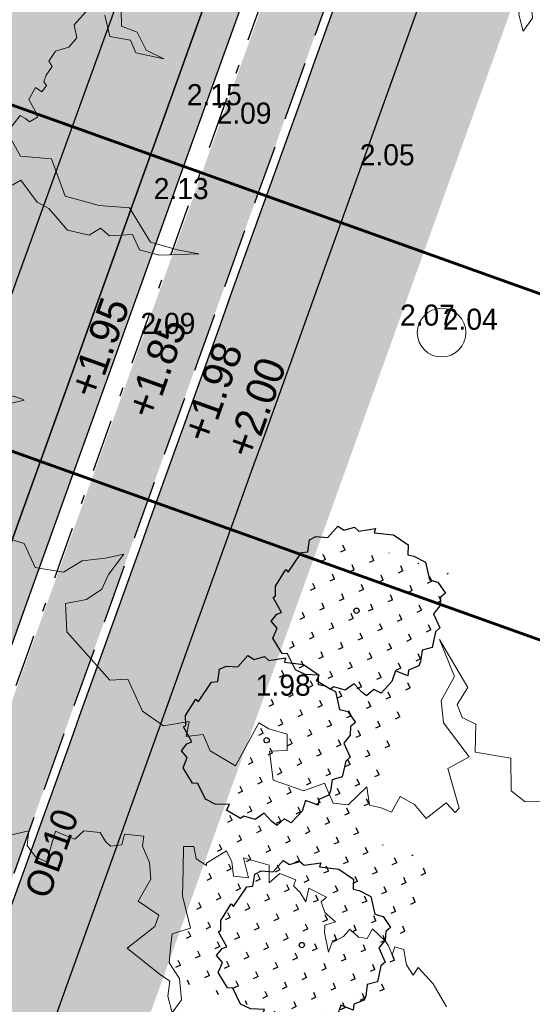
# Model space of a CAD drawing. Header units: metres. Extents: x 134157 to 138734, y 451157 to 455772.
# Tile 183 of 256: x 136419.52 to 136425.35, y 453392.43 to 453403.63. Entities that reach past the tile are written whole.
import ezdxf

# ---------------------------------------------------------------- set-up
doc = ezdxf.new("R2010")
doc.units = ezdxf.units.M
doc.linetypes.add('DASHDOT__G2', pattern=[1.2, 0.6, -0.3, 0, -0.3])
doc.linetypes.add('HIDDEN__G5', pattern=[1.125, 0.75, -0.375])
doc.layers.add('-DR-alg-bladkaders viewports', color=7, linetype='Continuous', lineweight=60)
doc.layers.add('-DR-bs-boom', color=253, linetype='Continuous', lineweight=13)
doc.layers.add('-DR-alg-hulplijnen kantverharding asflast nieuwe fietsstraat', color=7, linetype='Continuous', true_color=0xff9429, plot=False)
for name, color, linetype in [('-DR-bs-txt-hoogtemaat', 253, 'Continuous'), ('-DR-nw-gr-solitaire heester', 96, 'Continuous'), ('-DR-nw-txt-hoogtemaat', 2, 'Continuous'), ('-DR-nw-vh-band 10x20 ob', 2, 'HIDDEN__G5'), ('-DR-nw-vh-band 5-20x25', 2, 'DASHDOT__G2'), ('-DR-nw-vh-kantverharding', 3, 'Continuous'), ('-DR-nw-vh-txt-kantopsluitingen', 2, 'Continuous')]:
    doc.layers.add(name, color=color, linetype=linetype)
doc.layers.add('-DR-nw-gr-arc-gras', color=7, linetype='Continuous', true_color=0xb5d5a4)
for name, color, linetype, lineweight, true_color in [('-DR-nw-vh-arc-asfalt fietsstraat rood', 7, 'Continuous', 9, 0xdfbfc7), ('-DR-nw-vh-arc-sbs df Drainflow', 7, 'Continuous', 9, 0xb9747c), ('-DR-nw-vh-arc-sbs kf bruinrood rabat halfsteens', 7, 'Continuous', 9, 0xb88485)]:
    doc.layers.add(name, color=color, linetype=linetype, lineweight=lineweight, true_color=true_color)
doc.layers.add('-DR-nw-vh-arc-halfverharding stabilizer', color=7, linetype='Continuous', lineweight=9, true_color=0xe2e1c1, transparency=0.1)
doc.layers.add('-DR-nw-vh-kantverharding halfverharding stabilizer', color=7, linetype='Continuous', true_color=0xe2e1c1, transparency=0.1)
doc.styles.add('Drong', font='txt', dxfattribs={"height": 1.8})
pattern_1 = [(115.3356253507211, (136419.7180158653, 453326.2367068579), (-0.2236810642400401, -0.1059037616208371), [0.06, -0.187485]), (205.3356253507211, (136419.7180158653, 453326.2367068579), (0.1059037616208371, -0.22368106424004), [0.06, -0.187485])]

# ---------------------------------------------------------------- blocks, each defined once
blk = doc.blocks.new('Boom bestaand 1')
for points in [[(-0.1453325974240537, 0.4640004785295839), (-0.1728176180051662, 0.4610569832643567), (-0.1945372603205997, 0.4533219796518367), (-0.1891622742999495, 0.4455616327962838), (-0.2017040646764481, 0.4431737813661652), (-0.2067805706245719, 0.4443676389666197), (-0.2172318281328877, 0.4470540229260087), (-0.223502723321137, 0.4395920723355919), (-0.2169333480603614, 0.4339209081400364), (-0.2270861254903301, 0.4339209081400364), (-0.2330585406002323, 0.4330255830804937), (-0.2498892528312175, 0.4257264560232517), (-0.242749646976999, 0.416712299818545), (-0.2476345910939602, 0.4092003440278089), (-0.2589076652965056, 0.4043176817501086), (-0.2543983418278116, 0.3953035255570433), (-0.2532710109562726, 0.3814065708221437), (-0.2457557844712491, 0.3746459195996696), (-0.2660470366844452, 0.3787774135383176), (-0.2728107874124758, 0.3821577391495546), (-0.2716834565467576, 0.3934255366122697), (-0.2848353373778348, 0.3874160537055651), (-0.2964840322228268, 0.3881672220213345), (-0.2987384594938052, 0.3953035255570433), (-0.3145206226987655, 0.3821577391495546), (-0.3028719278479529, 0.3735190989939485), (-0.3141447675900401, 0.3720167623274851), (-0.3231631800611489, 0.3686364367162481), (-0.3276722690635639, 0.3731435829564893), (-0.3404482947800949, 0.3607491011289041), (-0.3359389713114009, 0.3464764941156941), (-0.3526397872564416, 0.353711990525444), (-0.3702979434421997, 0.3325317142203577), (-0.3491079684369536, 0.3290017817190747), (-0.3568775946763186, 0.3155875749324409), (-0.37100416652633, 0.3198237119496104), (-0.3837182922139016, 0.3191176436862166), (-0.3801864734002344, 0.2951135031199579), (-0.3780675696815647, 0.2944074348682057), (-0.3886625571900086, 0.2873474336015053), (-0.4013764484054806, 0.2901714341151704), (-0.4056142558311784, 0.2802872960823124), (-0.3837182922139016, 0.2704032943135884), (-0.3589967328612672, 0.2591071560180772), (-0.3250928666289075, 0.2534590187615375), (-0.327212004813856, 0.2336908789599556), (-0.3180296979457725, 0.228042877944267), (-0.3010777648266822, 0.2188648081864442), (-0.2820069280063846, 0.2223948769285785), (-0.2608169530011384, 0.2153347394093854), (-0.2523411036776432, 0.2012146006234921), (-0.2699992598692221, 0.2040386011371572), (-0.2834196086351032, 0.2118046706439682), (-0.2947208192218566, 0.2047446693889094), (-0.3321562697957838, 0.1849765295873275), (-0.3413385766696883, 0.2202768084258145), (-0.350520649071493, 0.2287488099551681), (-0.3724168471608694, 0.2146288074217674), (-0.3879560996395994, 0.2358089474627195), (-0.4042018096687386, 0.2414569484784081), (-0.4225661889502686, 0.2414569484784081), (-0.4315337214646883, 0.2467254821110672), (-0.4415591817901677, 0.229188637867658), (-0.4324549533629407, 0.2223948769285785), (-0.435986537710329, 0.2110987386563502), (-0.4423434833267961, 0.2082747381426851), (-0.4530205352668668, 0.2066837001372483), (-0.4612717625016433, 0.1920817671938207), (-0.457176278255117, 0.18003446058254), (-0.4670650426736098, 0.170150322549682), (-0.472715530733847, 0.1652082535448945), (-0.4472877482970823, 0.1440281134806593), (-0.4564700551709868, 0.1355561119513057), (-0.4705966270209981, 0.1320260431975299), (-0.4840167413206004, 0.1397921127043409), (-0.4882547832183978, 0.1171998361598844)], [(-0.4544219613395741, -0.1649416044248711), (-0.4219893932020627, -0.1780763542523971), (-0.409966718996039, -0.1657799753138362), (-0.389277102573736, -0.1643826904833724), (-0.3736199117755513, -0.1512478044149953), (-0.3909544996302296, -0.175281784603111), (-0.4052137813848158, -0.175281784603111), (-0.4169567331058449, -0.1934470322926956), (-0.4393239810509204, -0.1892550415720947)], [(-0.4502279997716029, -0.2060228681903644), (-0.4429587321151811, -0.2225112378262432), (-0.4293484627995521, -0.2253992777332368), (-0.4239762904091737, -0.2366267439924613), (-0.4254414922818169, -0.2510271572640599), (-0.418848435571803, -0.2612782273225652), (-0.4122553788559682, -0.2603019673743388), (-0.4066391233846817, -0.2695767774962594), (-0.4012669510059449, -0.2747023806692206), (-0.3966274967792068, -0.2734819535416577), (-0.3924762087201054, -0.2805602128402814), (-0.3993135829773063, -0.2847094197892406), (-0.3905228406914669, -0.2961809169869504), (-0.3763599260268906, -0.2947164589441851), (-0.3702552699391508, -0.2952046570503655), (-0.3690343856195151, -0.3047234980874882), (-0.3739181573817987, -0.307164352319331), (-0.3790460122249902, -0.3110695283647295), (-0.3685879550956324, -0.3301182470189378), (-0.3402060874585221, -0.3273904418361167), (-0.3249566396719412, -0.2991245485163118), (-0.2839884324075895, -0.301203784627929), (-0.2610645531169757, -0.2728350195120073), (-0.2463278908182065, -0.2450116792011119), (-0.2053925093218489, -0.2390105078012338), (-0.1868351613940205, -0.2166427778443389), (-0.1742816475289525, -0.1980938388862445), (-0.189564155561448, -0.2362827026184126), (-0.2026635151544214, -0.2526493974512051), (-0.2201291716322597, -0.2531949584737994), (-0.2283163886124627, -0.2755626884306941), (-0.2392323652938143, -0.2810182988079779), (-0.2370492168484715, -0.2946571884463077), (-0.2506941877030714, -0.313205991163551), (-0.2790760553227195, -0.3219349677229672), (-0.2898422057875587, -0.3303738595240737), (-0.3172829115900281, -0.3367933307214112), (-0.3145534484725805, -0.3612149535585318)], [(-0.1312346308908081, -0.4505016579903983), (-0.1096221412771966, -0.4258612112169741), (-0.1072582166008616, -0.4238359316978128), (-0.1116481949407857, -0.448814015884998)], [(0.01571205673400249, -0.4976722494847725), (0.02862852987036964, -0.4827231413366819), (0.05582116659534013, -0.4820436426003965), (0.071993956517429, -0.4570290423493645), (0.06901628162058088, -0.4348673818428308), (0.07565379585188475, -0.4119102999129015), (0.07964846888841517, -0.3923569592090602), (0.09273351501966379, -0.4155685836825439), (0.1039107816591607, -0.4277820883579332), (0.107454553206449, -0.4465849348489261), (0.1024933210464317, -0.4680038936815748), (0.1298861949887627, -0.4784885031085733), (0.1932751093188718, -0.4575098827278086), (0.2000920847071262, -0.4399570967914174), (0.2363148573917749, -0.4392229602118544), (0.2586511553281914, -0.4253239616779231), (0.2652219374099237, -0.3991058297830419), (0.2784183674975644, -0.4080994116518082), (0.2832172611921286, -0.3913114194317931), (0.3018123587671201, -0.3913114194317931), (0.326405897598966, -0.3733243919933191), (0.2952141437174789, -0.333752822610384), (0.3048114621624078, -0.3265580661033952), (0.3174374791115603, -0.3112487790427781), (0.3330041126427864, -0.3181641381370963), (0.326405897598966, -0.3349519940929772), (0.3551905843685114, -0.3435858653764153), (0.3780989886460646, -0.3188560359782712), (0.379279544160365, -0.2960093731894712), (0.401676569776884, -0.2960093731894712), (0.4096398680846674, -0.282577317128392), (0.4001834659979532, -0.2572057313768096), (0.4185987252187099, -0.2621805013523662), (0.4260642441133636, -0.2522309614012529), (0.4345253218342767, -0.2442711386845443), (0.4230780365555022, -0.2298441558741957), (0.436516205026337, -0.2193970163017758), (0.4544336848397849, -0.2139247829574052), (0.4479634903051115, -0.1885531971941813), (0.4609038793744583, -0.1840758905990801), (0.4584154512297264, -0.1786035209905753), (0.4161100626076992, -0.1731311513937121), (0.4136216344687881, -0.1477595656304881), (0.370818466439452, -0.158206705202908), (0.3489192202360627, -0.1512419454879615), (0.331499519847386, -0.1288552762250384), (0.2901896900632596, -0.1278603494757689), (0.3473717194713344, -0.1208556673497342), (0.359271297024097, -0.1377579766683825), (0.3736761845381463, -0.1383840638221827), (0.385575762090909, -0.1283677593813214), (0.411880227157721, -0.1402620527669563), (0.4319217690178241, -0.108961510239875), (0.4632366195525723, -0.1221077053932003), (0.4795203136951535, -0.1133435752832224), (0.4857834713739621, -0.09769330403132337)]]:
    blk.add_lwpolyline(points)
blk.add_circle((0, 0), 0.02512965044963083)
blk = doc.blocks.new('Solitaire heester')
blk.add_lwpolyline([(-1.738422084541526, -4.390808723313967), (-2.165650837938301, -3.928363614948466), (-2.483742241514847, -4.006582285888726), (-2.464906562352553, -3.243960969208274), (-3.108512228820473, -3.265308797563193), (-3.941315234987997, -2.904578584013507), (-3.868064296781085, -2.452012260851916), (-4.359586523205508, -2.179992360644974), (-4.239036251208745, -1.822945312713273), (-3.950943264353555, -1.283816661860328), (-4.465961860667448, -0.924314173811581), (-4.503076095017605, -0.2488687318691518), (-4.693194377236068, -0.1051291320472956), (-4.52288920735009, 0.7919674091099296), (-4.165535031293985, 0.7508631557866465), (-4.408840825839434, 1.52244183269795), (-4.334976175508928, 2.133900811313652), (-3.641002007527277, 2.854190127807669), (-3.727257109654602, 3.148478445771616), (-3.088619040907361, 3.940484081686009), (-2.461086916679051, 3.914225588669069), (-2.205140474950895, 4.358141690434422), (-1.729077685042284, 4.197407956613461), (-1.539266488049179, 3.97422214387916), (-0.8928984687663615, 4.71058514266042), (-0.7661533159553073, 4.614758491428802), (-0.2489862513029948, 4.811378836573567), (0.8385356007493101, 4.576780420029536), (0.7504387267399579, 4.394391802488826), (2.044152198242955, 4.063660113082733), (2.201816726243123, 3.745261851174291), (2.885605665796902, 3.885625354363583), (3.186395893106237, 3.598453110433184), (3.366635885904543, 2.954233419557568), (4.159869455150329, 2.633380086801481), (4.070851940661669, 2.212653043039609), (4.434400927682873, 1.71867540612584), (4.306120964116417, 1.417271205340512), (4.763654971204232, 0.573362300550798), (4.517280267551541, 0.5504799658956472), (4.76739476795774, -0.5150800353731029), (4.517336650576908, -1.491315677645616), (3.976366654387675, -1.679899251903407), (4.022745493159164, -2.013757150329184), (3.932500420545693, -2.752268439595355), (3.0564445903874, -3.305015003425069), (3.102209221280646, -3.797765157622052), (2.654917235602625, -4.415726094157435), (2.345783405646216, -4.231802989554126), (1.876529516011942, -4.365050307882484), (1.329057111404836, -4.180206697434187), (0.6990696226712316, -4.789516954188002), (0.4057020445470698, -4.637433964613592), (-0.5083884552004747, -4.753073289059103), (-0.8481344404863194, -4.267132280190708), (-1.476280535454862, -4.399766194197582), (-1.738422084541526, -4.390808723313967)])
blk.add_circle((0, 0), 0.15)

msp = doc.modelspace()

# ---------------------------------------------------------------- hatches: boundary and pattern name
at = {"layer": '-DR-nw-gr-arc-gras', "transparency": 33554687}
h = msp.add_hatch(dxfattribs=at)
h.set_pattern_fill('AGR-BOLLEN', color=256, scale=0.1, pattern_type=2)
h.set_pattern_definition(pattern_1)
edge = h.paths.add_edge_path()
edge.add_arc((-7000776.809524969, 3043164.567559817), 7592527.997363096, 340.0567505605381, 340.0572256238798)
edge.add_line((136455.7815594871, 453494.2542758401), (136455.1236032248, 453494.4934109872))
edge.add_arc((380495.2223584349, 364992.5484406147), 259592.3035530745, 160.0666568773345, 160.0804453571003)
edge.add_line((136433.832290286, 453435.7615323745), (136433.813485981, 453435.768343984))
edge.add_line((136433.813485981, 453435.768343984), (136432.1794965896, 453431.2550945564))
edge.add_line((136432.1794965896, 453431.2550945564), (136432.198303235, 453431.2482893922))
edge.add_line((136432.198303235, 453431.2482893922), (136431.6776287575, 453429.8696050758))
edge.add_line((136431.6776287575, 453429.8696050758), (136432.3363505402, 453429.6312341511))
edge.add_line((136432.3363505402, 453429.6312341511), (136434.3092713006, 453435.0765756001))
h = msp.add_hatch(dxfattribs=at)
h.set_pattern_fill('AGR-BOLLEN', color=256, scale=0.1, pattern_type=2)
h.set_pattern_definition(pattern_1)
edge = h.paths.add_edge_path()
edge.add_line((136486.7030920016, 453573.6087743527), (136485.7630611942, 453573.9498639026))
edge.add_line((136485.7630611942, 453573.9498639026), (136435.7588951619, 453436.1401403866))
edge.add_arc((149594.4053380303, 448661.5340770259), 13998.10127369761, 160.0567307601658, 160.2977033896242)
edge.add_line((136415.7944574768, 453380.7558908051), (136415.2888679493, 453379.3437739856))
edge.add_line((136415.2888679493, 453379.3437739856), (136417.827, 453378.5290000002))
edge.add_line((136417.827, 453378.5290000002), (136420.5020000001, 453386.1220000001))
edge.add_line((136420.5020000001, 453386.1220000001), (136418.9871024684, 453386.7016044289))
edge.add_arc((149703.627760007, 448622.0326909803), 14113.24722573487, 160.0572265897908, 160.2691215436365, ccw=False)
edge.add_line((136436.698916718, 453435.7990253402), (136486.7030920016, 453573.6087743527))
h = msp.add_hatch(dxfattribs=at)
h.set_pattern_fill('AGR-BOLLEN', color=256, scale=0.1, pattern_type=2)
h.set_pattern_definition(pattern_1)
edge = h.paths.add_edge_path()
edge.add_line((136423.1386227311, 453404.1672681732), (136423.8163245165, 453406.0489635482))
edge.add_arc((136584.9900082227, 453352.3424600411), 169.8862703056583, 158.7735784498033, 161.5708287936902, ccw=False)
edge.add_line((136426.6293421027, 453413.8505429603), (136429.4571478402, 453421.678572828))
edge.add_line((136429.4571478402, 453421.678572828), (136431.7567054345, 453428.0326059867))
edge.add_line((136431.7567054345, 453428.0326059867), (136431.0985755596, 453428.271262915))
edge.add_line((136431.0985755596, 453428.271262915), (136428.8177752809, 453421.9100956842))
edge.add_line((136428.8177752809, 453421.9100956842), (136421.5369047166, 453401.7253126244))
edge.add_line((136421.5369047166, 453401.7253126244), (136414.2279320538, 453381.4229840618))
edge.add_line((136414.2279320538, 453381.4229840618), (136414.8873433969, 453381.1865213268))
edge.add_arc((148662.0436754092, 448996.794253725), 13008.29480665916, 160.1954577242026, 160.3030045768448, ccw=False)
h = msp.add_hatch(dxfattribs=at)
h.set_pattern_fill('AGR-BOLLEN', color=256, scale=0.1, pattern_type=2)
h.set_pattern_definition([(115.335625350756, (136739.3434685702, 452466.7668125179), (-0.2236810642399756, -0.1059037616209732), [0.06, -0.187485]), (205.335625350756, (136739.3434685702, 452466.7668125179), (0.1059037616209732, -0.2236810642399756), [0.06, -0.187485])])
h.paths.add_polyline_path([(136423.4873303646, 453391.9510105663), (136424.2636037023, 453394.0395027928), (136423.4480927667, 453394.3146417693), (136424.4981319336, 453397.2980393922), (136423.031667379, 453397.7999446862), (136421.251311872, 453392.727853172)])
at = {"layer": '-DR-nw-vh-arc-asfalt fietsstraat rood', "transparency": 33554687}
h = msp.add_hatch(color=256, dxfattribs=at)
h.dxf.hatch_style = 1
h.paths.add_polyline_path([(136427.2999171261, 453431.8791033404, 0.0006071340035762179), (136415.7538046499, 453399.8882846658), (136419.7061011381, 453398.4672454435, -0.0006071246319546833), (136431.2485721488, 453430.4479765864)])
h = msp.add_hatch(color=256, dxfattribs=at)
h.dxf.hatch_style = 1
h.paths.add_polyline_path([(136403.7367146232, 453366.331426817), (136407.687828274, 453364.9070308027, -0.0006365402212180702), (136419.7061011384, 453398.4672454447), (136415.7538046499, 453399.8882846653, 0.0006362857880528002)])
at = {"layer": '-DR-nw-vh-arc-halfverharding stabilizer'}
h = msp.add_hatch(dxfattribs=at)
h.set_pattern_fill('GRAVEL', color=256, scale=0.03)
h.set_pattern_definition([(228.0127875, (0.54864, 0.7619999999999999), (-6.096000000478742, -6.857999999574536), [0.102516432, -10.1491450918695]), (184.969741, (0.4800599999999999, 0.6858), (9.143999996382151, 0.7620000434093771), [0.175921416, -17.41621466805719]), (132.5104471, (0.3048, 0.6705599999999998), (7.620000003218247, -8.381999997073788), [0.124044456, -12.28041683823]), (267.273689, (0.00762, 0.4800599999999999), (0.7620000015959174, 15.23999999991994), [0.160201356, -15.8599312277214]), (292.83365418, (0, 0.32004), (-3.810000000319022, 9.143999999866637), [0.15709011, -15.5519423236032]), (357.2736889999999, (0.06096, 0.17526), (-15.23999999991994, 0.7620000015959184), [0.160201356, -15.8599312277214]), (37.69424047, (0.22098, 0.16764), (-9.905999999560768, -7.620000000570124), [0.211858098, -20.9739345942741]), (72.25532837, (0.38862, 0.29718), (5.334000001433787, 16.76399999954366), [0.200015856, -19.8015769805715]), (121.42956562, (0.4495799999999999, 0.48768), (-6.096000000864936, 9.905999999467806), [0.1607439, -15.9136637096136]), (175.2363583, (0.36576, 0.6248400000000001), (8.381999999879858, -0.7620000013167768), [0.183513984, -8.992181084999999]), (222.3974378, (0.18288, 0.64008), (-9.143999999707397, -8.382000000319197), [0.237323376, -23.4950317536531]), (138.81407483, (0.7619999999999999, 0.47244), (-5.333999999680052, 4.572000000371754), [0.08100136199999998, -8.0191697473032]), (171.4692344, (0.70104, 0.52578), (9.906000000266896, -1.523999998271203), [0.154104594, -15.256391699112]), (225, (0.54864, 0.54864), (-1.06581410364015e-16, -0.7620000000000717), [0.107762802, -0.9698679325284]), (203.19859051, (0.4953, 0.64008), (3.810000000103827, 1.5239999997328), [0.05803239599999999, -5.745186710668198]), (291.80140949, (0.44196, 0.61722), (-0.7620000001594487, 2.285999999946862), [0.082069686, -4.021425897]), (30.96375653, (0.47244, 0.5410200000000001), (2.286000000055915, 1.523999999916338), [0.133295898, -4.309889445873]), (161.56505118, (0.5867399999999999, 0.6096), (1.524000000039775, -0.761999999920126), [0.096386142, -2.3132694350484]), (16.389540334, (0, 0.61722), (7.620000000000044, 2.286000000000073), [0.1350264, -13.3676480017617]), (70.34617594, (0.12954, 0.65532), (-3.048000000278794, -8.381999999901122), [0.113279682, -11.21466470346]), (293.19859051, (0.5867399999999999, 0.7619999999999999), (-1.523999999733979, 3.810000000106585), [0.11606403, -5.687155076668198]), (343.6104596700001, (0.6324599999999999, 0.65532), (-7.620000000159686, 2.285999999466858), [0.1350264, -13.367648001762]), (339.44395478, (0, 0.14478), (-3.809999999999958, 1.524000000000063), [0.1302105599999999, -6.3803202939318]), (294.7751406, (0.12192, 0.09906), (-3.810000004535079, 8.381999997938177), [0.109101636, -10.801078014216]), (66.80140949, (0.59436, 0), (1.523999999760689, 3.810000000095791), [0.11606403, -5.687155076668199]), (17.35402464, (0.64008, 0.10668), (-9.905999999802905, -3.048000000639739), [0.127734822, -12.64571279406]), (69.44395478, (0.22098, 0), (-1.524000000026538, -3.809999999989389), [0.06510527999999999, -6.445425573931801]), (101.309932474, (0.54864, 0), (-0.7620000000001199, 3.048000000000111), [0.03885437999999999, -3.8465984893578]), (165.963756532, (0.5410200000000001, 0.0381), (2.285999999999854, -0.7619999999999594), [0.15709011, -2.9847163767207]), (186.00900596, (0.38862, 0.0762), (7.61999999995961, 0.762000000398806), [0.1455801, -14.4124094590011]), (303.69006753, (0.47244, 0.47244), (-0.7620000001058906, 1.523999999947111), [0.109897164, -2.637532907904]), (353.15722659, (0.5334, 0.3809999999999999), (12.9540000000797, -1.523999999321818), [0.191867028, -18.9948027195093]), (60.9453959, (0.7239, 0.35814), (-3.048000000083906, -5.333999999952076), [0.078452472, -7.766817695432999]), (90, (0.7619999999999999, 0.42672), (-0.7619999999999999, 0.7619999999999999), [0.04572, -0.7162799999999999]), (120.25643716, (0.37338, 0.09906), (3.047999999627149, -5.334000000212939), [0.105860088, -10.48018223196]), (48.01278749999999, (0.32004, 0.1905), (6.096000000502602, 6.857999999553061), [0.205032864, -10.0466286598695]), (0, (0.4572, 0.3429), (0.7619999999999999, 0.7619999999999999), [0.19812, -0.5638799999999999]), (325.3048465, (0.65532, 0.3429), (7.620000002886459, -5.333999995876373), [0.120482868, -11.927795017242]), (254.0546040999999, (0.75438, 0.27432), (-0.761999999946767, -3.048000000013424), [0.110948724, -5.4364950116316]), (207.64597536, (0.7239, 0.16764), (-14.478000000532, -7.619999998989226), [0.18064353, -17.8837393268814]), (175.42607874, (0.5638799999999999, 0.08381999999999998), (-9.905999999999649, 0.7619999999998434), [0.191108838, -18.919753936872])])
edge = h.paths.add_edge_path()
edge.add_arc((149594.4053450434, 448661.5340745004), 13998.10128115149, 160.1210719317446, 160.2968823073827)
edge.add_line((136415.8620880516, 453380.9447475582), (136415.7943246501, 453380.7555198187))
edge.add_line((136415.7943246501, 453380.7555198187), (136414.9471479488, 453381.0593155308))
edge.add_arc((149594.4033351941, 448661.5347979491), 13998.99914506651, 160.1973606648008, 160.2977033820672, ccw=False)
edge.add_line((136423.2327092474, 453404.1333900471), (136423.9104061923, 453406.0150719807))
edge.add_arc((149594.404205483, 448661.5344865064), 13999.00006940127, 160.155232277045, 160.1891749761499, ccw=False)
edge.add_line((136426.7234036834, 453413.8165956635), (136429.5579639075, 453421.6633060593))
edge.add_line((136429.5579639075, 453421.6633060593), (136430.4054762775, 453421.3604297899))
at = {"layer": '-DR-nw-vh-arc-sbs df Drainflow'}
h = msp.add_hatch(dxfattribs=at)
h.set_pattern_fill('AVH-SBS_KEIFORMAAT_ELLEBOOG_01', color=256, scale=3, angle=71, pattern_type=2)
h.set_pattern_definition([(71, (0, 0), (-0.3813260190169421, -0.185985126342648), [0.8999999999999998, -0.3]), (161, (0.1953408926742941, 0.5673111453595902), (-0.3813260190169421, -0.185985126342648), [0.8999999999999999, -0.3]), (71, (-0.0441573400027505, 0.3324907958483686), (-0.3813260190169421, -0.185985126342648), [0, -1.2]), (71, (-0.0394794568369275, 0.8068093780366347), (-0.3813260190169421, -0.185985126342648), [0, -1.2])])
h.paths.add_polyline_path([(136407.6654153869, 453385.047360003, 0.414219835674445), (136407.8466830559, 453384.6637640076), (136409.1647365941, 453384.19166678, -0.414182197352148), (136409.4668710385, 453383.5524006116), (136421.308077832, 453416.4875951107, -0.4137557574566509), (136420.6686600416, 453416.1869903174), (136419.3507683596, 453416.6608353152, 0.4138643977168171), (136418.9670798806, 453416.4803677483)])
at = {"layer": '-DR-nw-vh-arc-sbs kf bruinrood rabat halfsteens', "transparency": 33554687}
h = msp.add_hatch(color=256, dxfattribs=at)
h.dxf.hatch_style = 1
h.paths.add_polyline_path([(136427.5554583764, 453432.5843892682), (136427.1816790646, 453432.7198294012), (136424.5639213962, 453425.4926671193), (136423.9177065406, 453423.7059364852), (136423.4360548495, 453422.37714321), (136421.3080778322, 453416.4875951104), (136415.3874744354, 453400.0199978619), (136415.7538046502, 453399.8882846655, -0.000620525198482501)])
h = msp.add_hatch(color=256, dxfattribs=at)
h.dxf.hatch_style = 1
h.paths.add_polyline_path([(136428.6177229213, 453422.0038161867), (136428.6173005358, 453422.0039691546), (136429.2642696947, 453423.7904267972), (136429.2639079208, 453423.7905578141, -0.0001372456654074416), (136431.8802876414, 453431.0172735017), (136431.504215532, 453431.1535444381, 0.000620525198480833), (136419.7061011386, 453398.4672454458), (136420.0825103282, 453398.3319083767, -0.000449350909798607)])
h = msp.add_hatch(color=256, dxfattribs=at)
h.dxf.hatch_style = 1
h.paths.add_polyline_path([(136414.0731122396, 453381.5847209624, -0.0003177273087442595), (136420.0825103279, 453398.3319083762), (136419.7061011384, 453398.467245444, 0.0006365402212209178), (136407.6878282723, 453364.9070308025), (136408.0641248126, 453364.7713740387, -0.000284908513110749), (136413.4326553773, 453379.7959182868), (136413.4325946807, 453379.7959400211)])

# ---------------------------------------------------------------- linework, layer by layer
at = {"layer": '-DR-alg-bladkaders viewports'}
for points in [[(136391.2011182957, 453412.7486244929), (136439.8756383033, 453395.3547603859)], [(136438.6286932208, 453391.865342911), (136389.9541732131, 453409.2592070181)]]:
    msp.add_lwpolyline(points, dxfattribs=at)
at = {"layer": '-DR-alg-hulplijnen kantverharding asflast nieuwe fietsstraat'}
for points in [[(136615.5574884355, 453953.711278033), (136612.5988155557, 453946.9774368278), (136593.3968481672, 453893.9480587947), (136588.980006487, 453881.7567302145), (136586.9296896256, 453874.6504554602, -0.01588767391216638), (136585.9525370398, 453871.6277406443), (136586.3288476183, 453871.4914783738), (136577.7383367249, 453847.7673755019, 0.004101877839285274), (136569.551446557, 453824.5650928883, -0.004267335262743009), (136561.0217986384, 453800.4168774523), (136429.6486940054, 453438.3572199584, 0.002151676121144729), (136389.0241510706, 453324.8767131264), (136377.1192577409, 453291.1651317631), (136363.7665480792, 453256.9101376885), (136359.0794775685, 453243.6375652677)], [(136615.5574884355, 453953.711278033), (136612.5988155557, 453946.9774368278), (136593.3968481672, 453893.9480587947), (136588.980006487, 453881.7567302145), (136586.9296896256, 453874.6504554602, -0.01588767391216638), (136585.9525370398, 453871.6277406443), (136586.3288476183, 453871.4914783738), (136577.7383367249, 453847.7673755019, 0.004101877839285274), (136569.551446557, 453824.5650928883, -0.004267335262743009), (136561.0217986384, 453800.4168774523), (136429.6486940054, 453438.3572199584, 0.002151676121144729), (136389.0241510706, 453324.8767131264), (136377.1192577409, 453291.1651317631), (136363.7665480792, 453256.9101376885), (136363.728095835, 453256.80125087)], [(136620.467022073, 453951.9335331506), (136618.8898399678, 453946.4661328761, -0.01664357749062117), (136617.8615883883, 453943.301182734), (136595.3671784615, 453881.1791853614, -0.01664357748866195), (136594.1306749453, 453878.0896433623), (136591.8416891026, 453872.87998761, 0.01163646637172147), (136590.9554707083, 453870.7283732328), (136590.605185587, 453869.7904456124), (136590.2290830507, 453869.9266325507), (136581.6874133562, 453846.3374126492, 0.004101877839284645), (136573.5234525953, 453823.2001137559, -0.004267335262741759), (136564.9699280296, 453798.9843013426), (136433.5968233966, 453436.9246438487, 0.002151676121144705), (136392.9844638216, 453323.4781699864), (136381.0570405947, 453289.7027897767), (136367.704330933, 453255.4477957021), (136363.0397903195, 453242.2390221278)], [(136620.467022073, 453951.9335331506), (136618.8898399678, 453946.4661328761, -0.01664357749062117), (136617.8615883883, 453943.301182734), (136595.3671784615, 453881.1791853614, -0.01664357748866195), (136594.1306749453, 453878.0896433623), (136591.8416891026, 453872.87998761, 0.01163646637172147), (136590.9554707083, 453870.7283732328), (136590.605185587, 453869.7904456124), (136590.2290830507, 453869.9266325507), (136581.6874133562, 453846.3374126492, 0.004101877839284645), (136573.5234525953, 453823.2001137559, -0.004267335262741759), (136564.9699280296, 453798.9843013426), (136433.5968233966, 453436.9246438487, 0.002151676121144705), (136392.9844638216, 453323.4781699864), (136381.0570405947, 453289.7027897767), (136367.704330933, 453255.4477957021), (136367.6831793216, 453255.3878998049)]]:
    msp.add_lwpolyline(points, format="xyb", dxfattribs=at)
at = {"layer": '-DR-nw-vh-band 10x20 ob', "ltscale": 0.9}
msp.add_lwpolyline([(136414.8865793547, 453381.186795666, -0.0008949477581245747), (136431.7058432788, 453427.8918861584)], format="xyb", dxfattribs=at)
at = {"layer": '-DR-nw-vh-band 5-20x25'}
msp.add_lwpolyline([(136414.6154629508, 453382.5058574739, -0.0008481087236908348), (136430.7068567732, 453427.1901701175)], format="xyb", dxfattribs=at)
at = {"layer": '-DR-nw-vh-kantverharding'}
for points in [[(136359.0794775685, 453243.6375652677), (136363.7665480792, 453256.9101376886), (136377.1192577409, 453291.1651317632), (136389.0241510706, 453324.8767131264, -0.002151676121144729), (136429.6486940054, 453438.3572199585), (136561.0217986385, 453800.4168774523, 0.004267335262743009), (136569.551446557, 453824.5650928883, -0.004101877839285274), (136577.738336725, 453847.767375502), (136586.3288476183, 453871.4914783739), (136585.9525370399, 453871.6277406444)], [(136363.728095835, 453256.80125087), (136363.7665480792, 453256.9101376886), (136377.1192577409, 453291.1651317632), (136389.0241510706, 453324.8767131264, -0.002151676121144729), (136429.6486940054, 453438.3572199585), (136561.0217986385, 453800.4168774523, 0.004267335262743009), (136569.551446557, 453824.5650928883, -0.004101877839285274), (136577.738336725, 453847.767375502), (136586.3288476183, 453871.4914783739), (136585.9525370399, 453871.6277406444)], [(136363.0397903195, 453242.2390221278), (136367.704330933, 453255.4477957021), (136381.0570405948, 453289.7027897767), (136392.9844638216, 453323.4781699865, -0.002151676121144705), (136433.5968233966, 453436.9246438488), (136564.9699280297, 453798.9843013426, 0.004267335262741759), (136573.5234525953, 453823.2001137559, -0.004101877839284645), (136581.6874133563, 453846.3374126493), (136590.2290830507, 453869.9266325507), (136590.605185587, 453869.7904456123)], [(136367.6831793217, 453255.3878998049), (136367.704330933, 453255.4477957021), (136381.0570405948, 453289.7027897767), (136392.9844638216, 453323.4781699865, -0.002151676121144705), (136433.5968233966, 453436.9246438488), (136564.9699280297, 453798.9843013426, 0.004267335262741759), (136573.5234525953, 453823.2001137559, -0.004101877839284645), (136581.6874133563, 453846.3374126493), (136590.2290830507, 453869.9266325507), (136590.605185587, 453869.7904456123)], [(136392.187695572, 453320.0206781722), (136393.3616364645, 453323.3449754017, -0.002151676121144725), (136433.9728357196, 453436.7882080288), (136565.3459403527, 453798.8478655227, 0.004267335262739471), (136573.9017388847, 453823.0701157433, -0.004101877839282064), (136582.0635158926, 453846.2012257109), (136590.4689986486, 453869.4143430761)], [(136388.645266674, 453325.0050604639, -0.002151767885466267), (136429.2726816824, 453438.4936557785), (136433.4882348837, 453450.1115721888)], [(136414.9471479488, 453381.0593155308, -0.0008927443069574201), (136431.8844545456, 453428.0926524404, -0.0008927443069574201)]]:
    msp.add_lwpolyline(points, format="xyb", dxfattribs=at)
at = {"layer": '-DR-nw-vh-kantverharding halfverharding stabilizer'}
msp.add_lwpolyline([(136370.2625884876, 453255.6779007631), (136383.2134454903, 453288.9019834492), (136395.1532065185, 453322.7123011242, -0.001073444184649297), (136415.2888679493, 453379.3437739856), (136415.7944574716, 453380.7558907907, -0.001051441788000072), (136435.7588942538, 453436.1401378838), (136510.2738295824, 453641.50067982)], format="xyb", dxfattribs=at)
at = {"flags": 128}
msp.add_lwpolyline([(136362.2470967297, 453242.8009988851), (136598.8049366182, 453895.2239131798)], dxfattribs=at)

# ---------------------------------------------------------------- block references
at = {"layer": '-DR-bs-boom', "xscale": 11, "yscale": 11, "rotation": 293.3958673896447}
for p in [(136424.3207780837, 453400.070401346), (136420.3270000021, 453388.9100000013)]:
    msp.add_blockref('Boom bestaand 1', p, dxfattribs=at)
at = {"layer": '-DR-nw-gr-solitaire heester', "xscale": 0.2, "yscale": 0.2, "zscale": 0.2, "rotation": 70.17551579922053}
for p in [(136423.3528664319, 453396.908564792), (136422.33059665, 453395.4365525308), (136422.7306085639, 453393.1079386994)]:
    msp.add_blockref('Solitaire heester', p, dxfattribs=at)

# ---------------------------------------------------------------- texts
at = {"layer": '-DR-bs-txt-hoogtemaat', "color": 253, "char_height": 0.24, "attachment_point": 7, "style": 'Drong'}
for s, insert in [('2.15', (136421.423, 453402.652, 2.152)), ('2.09', (136421.761, 453402.4419999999, 2.093)), ('2.05', (136423.39, 453401.9689999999, 2.049)), ('2.13', (136421.046, 453401.5839999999, 2.134)), ('2.07', (136423.848, 453400.146, 2.071)), ('2.04', (136424.335, 453400.0989999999, 2.042)), ('2.09', (136420.895, 453400.052, 2.092)), ('1.98', (136422.207, 453395.939, 1.983))]:
    msp.add_mtext(s, dxfattribs=dict(at, insert=insert))
at = {"layer": '-DR-nw-txt-hoogtemaat', "style": 'Drong'}
for s, p in [('+1.95', (136420.3912297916, 453399.3034073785)), ('+1.85', (136421.0443945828, 453399.071137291)), ('+1.98', (136421.6792264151, 453398.7975706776)), ('+2.00', (136422.1729289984, 453398.6211458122))]:
    msp.add_text(s, height=0.34, rotation=70.33562535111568, dxfattribs=at).set_placement(p)
at = {"layer": '-DR-nw-vh-txt-kantopsluitingen', "style": 'Drong'}
msp.add_text('OB10', height=0.3, rotation=70.16725193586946, dxfattribs=at).set_placement((136419.8495527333, 453393.6172563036))

doc.saveas('drawing.dxf')
